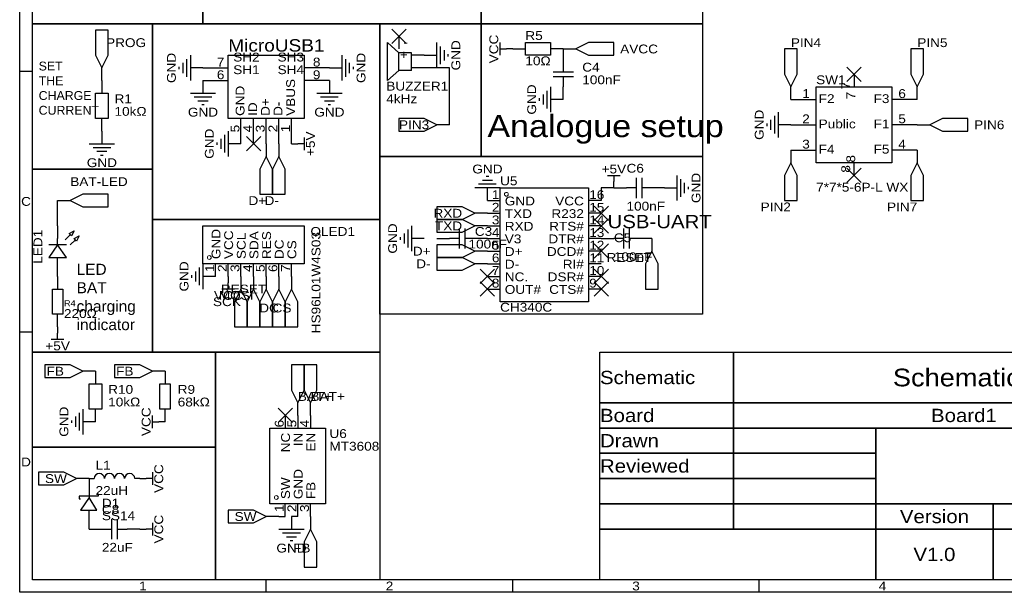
# Model space of a CAD drawing. Header units: millimetres. Extents: x 0 to 297, y 0 to 210.
# Tile 1 of 3: x 0 to 198, y 0 to 115. Entities that reach past the tile are written whole.
import ezdxf
from ezdxf.enums import TextEntityAlignment as Align

# ---------------------------------------------------------------- set-up
doc = ezdxf.new("R2010")
doc.units = ezdxf.units.MM
doc.header["$MEASUREMENT"] = 0
doc.styles.get("Standard").update_dxf_attribs({"font": 'arial.ttf'})

msp = doc.modelspace()

# ---------------------------------------------------------------- linework, layer by layer
at = {"color": 1, "true_color": 0xa00000}
for points in [[(0, 209.55), (297.18, 209.55), (297.18, 0), (0, 0)], [(2.54, 207.01), (294.64, 207.01), (294.64, 2.54), (2.54, 2.54)], [(16.51, 105.41), (17.78, 107.95), (17.78, 113.03), (15.24, 113.03), (15.24, 107.95)], [(101.6, 110.49), (106.68, 110.49), (106.68, 107.95), (101.6, 107.95)], [(111.76, 109.22), (114.3, 107.95), (119.38, 107.95), (119.38, 110.49), (114.3, 110.49)], [(154.94, 101.6), (156.21, 104.14), (156.21, 109.22), (153.67, 109.22), (153.67, 104.14)], [(180.34, 101.6), (181.61, 104.14), (181.61, 109.22), (179.07, 109.22), (179.07, 104.14)], [(41.91, 95.25), (41.91, 107.95), (57.15, 107.95), (57.15, 95.25)], [(160.02, 101.6), (175.26, 101.6), (175.26, 86.36), (160.02, 86.36)], [(15.24, 95.25), (15.24, 100.33), (17.78, 100.33), (17.78, 95.25)], [(83.82, 93.98), (81.28, 95.25), (76.2, 95.25), (76.2, 92.71), (81.28, 92.71)], [(182.88, 93.98), (185.42, 92.71), (190.5, 92.71), (190.5, 95.25), (185.42, 95.25)], [(49.53, 87.63), (48.26, 85.09), (48.26, 80.01), (50.8, 80.01), (50.8, 85.09)], [(52.07, 87.63), (50.8, 85.09), (50.8, 80.01), (53.34, 80.01), (53.34, 85.09)], [(154.94, 86.36), (153.67, 83.82), (153.67, 78.74), (156.21, 78.74), (156.21, 83.82)], [(180.34, 86.36), (179.07, 83.82), (179.07, 78.74), (181.61, 78.74), (181.61, 83.82)], [(96.52, 81.28), (114.3, 81.28), (114.3, 58.42), (96.52, 58.42)], [(10.16, 78.74), (12.7, 77.47), (17.78, 77.47), (17.78, 80.01), (12.7, 80.01)], [(91.44, 76.2), (88.9, 77.47), (83.82, 77.47), (83.82, 74.93), (88.9, 74.93)], [(36.83, 66.04), (36.83, 73.66), (57.15, 73.66), (57.15, 66.04)], [(91.44, 73.66), (88.9, 74.93), (83.82, 74.93), (83.82, 72.39), (88.9, 72.39)], [(10.92, 72.64), (10.41, 71.63), (9.91, 72.14)], [(11.94, 71.63), (11.43, 70.61), (10.92, 71.12)], [(9.4, 67.31), (7.62, 69.85), (5.84, 67.31)], [(91.44, 68.58), (88.9, 69.85), (83.82, 69.85), (83.82, 67.31), (88.9, 67.31)], [(91.44, 66.04), (88.9, 67.31), (83.82, 67.31), (83.82, 64.77), (88.9, 64.77)], [(127, 68.58), (125.73, 66.04), (125.73, 60.96), (128.27, 60.96), (128.27, 66.04)], [(6.6, 55.88), (6.6, 60.96), (8.64, 60.96), (8.64, 55.88)], [(44.45, 60.96), (43.18, 58.42), (43.18, 53.34), (45.72, 53.34), (45.72, 58.42)], [(46.99, 60.96), (45.72, 58.42), (45.72, 53.34), (48.26, 53.34), (48.26, 58.42)], [(49.53, 60.96), (48.26, 58.42), (48.26, 53.34), (50.8, 53.34), (50.8, 58.42)], [(52.07, 60.96), (50.8, 58.42), (50.8, 53.34), (53.34, 53.34), (53.34, 58.42)], [(54.61, 60.96), (53.34, 58.42), (53.34, 53.34), (55.88, 53.34), (55.88, 58.42)], [(12.7, 44.45), (10.16, 45.72), (5.08, 45.72), (5.08, 43.18), (10.16, 43.18)], [(26.67, 44.45), (24.13, 45.72), (19.05, 45.72), (19.05, 43.18), (24.13, 43.18)], [(55.88, 38.1), (57.15, 40.64), (57.15, 45.72), (54.61, 45.72), (54.61, 40.64)], [(58.42, 38.1), (59.69, 40.64), (59.69, 45.72), (57.15, 45.72), (57.15, 40.64)], [(13.97, 36.83), (13.97, 41.91), (16.51, 41.91), (16.51, 36.83)], [(28.19, 36.83), (28.19, 41.91), (30.23, 41.91), (30.23, 36.83)], [(50.29, 17.78), (50.29, 33.02), (61.47, 33.02), (61.47, 17.78)], [(11.43, 22.86), (8.89, 24.13), (3.81, 24.13), (3.81, 21.59), (8.89, 21.59)], [(15.49, 16.51), (13.97, 19.05), (12.19, 16.51)], [(49.53, 15.24), (46.99, 16.51), (41.91, 16.51), (41.91, 13.97), (46.99, 13.97)], [(58.42, 12.7), (57.15, 10.16), (57.15, 5.08), (59.69, 5.08), (59.69, 10.16)]]:
    msp.add_lwpolyline(points, close=True, dxfattribs=at)
at = {"color": 1, "true_color": 0x000000}
for points in [[(2.54, 142.24), (36.83, 142.24), (36.83, 114.3), (2.54, 114.3)], [(36.83, 142.24), (92.71, 142.24), (92.71, 114.3), (36.83, 114.3)], [(92.71, 142.24), (137.16, 142.24), (137.16, 114.3), (92.71, 114.3)], [(2.54, 114.3), (26.67, 114.3), (26.67, 85.09), (2.54, 85.09)], [(26.67, 114.3), (72.39, 114.3), (72.39, 74.93), (26.67, 74.93)], [(72.39, 114.3), (92.71, 114.3), (92.71, 87.63), (72.39, 87.63)], [(92.71, 114.3), (137.16, 114.3), (137.16, 87.63), (92.71, 87.63)], [(72.39, 87.63), (137.16, 87.63), (137.16, 55.88), (72.39, 55.88)], [(2.54, 85.09), (26.67, 85.09), (26.67, 48.26), (2.54, 48.26)], [(26.67, 74.93), (72.39, 74.93), (72.39, 48.26), (26.67, 48.26)], [(2.54, 48.26), (39.37, 48.26), (39.37, 29.21), (2.54, 29.21)], [(39.37, 48.26), (72.39, 48.26), (72.39, 2.54), (39.37, 2.54)], [(2.54, 29.21), (39.37, 29.21), (39.37, 2.54), (2.54, 2.54)]]:
    msp.add_lwpolyline(points, close=True, dxfattribs=at)
at = {"color": 1, "true_color": 0x999999}
for points in [[(77.64, 113.2), (74.76, 110.32)], [(74.76, 113.2), (77.64, 110.32)], [(169.08, 105.58), (166.2, 102.7)], [(166.2, 105.58), (169.08, 102.7)], [(48.43, 91.61), (45.55, 88.73)], [(45.55, 91.61), (48.43, 88.73)], [(169.08, 85.26), (166.2, 82.38)], [(166.2, 85.26), (169.08, 82.38)], [(118.28, 77.64), (115.4, 74.76)], [(115.4, 77.64), (118.28, 74.76)], [(118.28, 75.1), (115.4, 72.22)], [(115.4, 75.1), (118.28, 72.22)], [(118.28, 70.02), (115.4, 67.14)], [(115.4, 70.02), (118.28, 67.14)], [(95.42, 64.94), (92.54, 62.06)], [(92.54, 64.94), (95.42, 62.06)], [(118.28, 64.94), (115.4, 62.06)], [(115.4, 64.94), (118.28, 62.06)], [(95.42, 62.4), (92.54, 59.52)], [(92.54, 62.4), (95.42, 59.52)], [(118.28, 62.4), (115.4, 59.52)], [(115.4, 62.4), (118.28, 59.52)], [(54.78, 37), (51.9, 34.12)], [(51.9, 37), (54.78, 34.12)]]:
    msp.add_lwpolyline(points, dxfattribs=at)
at = {"color": 1, "true_color": 0x880000}
for points in [[(76.2, 111.76), (76.2, 109.22)], [(99.06, 109.22), (97.79, 109.22)], [(99.06, 109.22), (101.6, 109.22)], [(109.22, 109.22), (106.68, 109.22)], [(109.22, 109.22), (111.76, 109.22)], [(109.22, 109.22), (109.22, 106.68)], [(81.28, 107.95), (78.74, 107.95)], [(81.28, 107.95), (83.82, 107.95)], [(16.51, 102.87), (16.51, 105.41)], [(36.83, 105.41), (34.29, 105.41)], [(36.83, 105.41), (41.91, 105.41)], [(62.23, 105.41), (57.15, 105.41)], [(62.23, 105.41), (64.77, 105.41)], [(81.28, 105.41), (78.74, 105.41)], [(167.64, 104.14), (167.64, 101.6)], [(16.51, 102.87), (16.51, 100.33)], [(36.83, 102.87), (41.91, 102.87)], [(36.83, 102.87), (36.83, 100.33)], [(62.23, 102.87), (57.15, 102.87)], [(62.23, 102.87), (62.23, 100.33)], [(109.22, 99.06), (109.22, 101.6)], [(154.94, 99.06), (154.94, 101.6)], [(180.34, 99.06), (180.34, 101.6)], [(109.22, 99.06), (106.68, 99.06)], [(154.94, 99.06), (160.02, 99.06)], [(180.34, 99.06), (175.26, 99.06)], [(16.51, 92.71), (16.51, 95.25)], [(44.45, 90.17), (44.45, 95.25)], [(46.99, 90.17), (46.99, 95.25)], [(49.53, 90.17), (49.53, 95.25)], [(52.07, 90.17), (52.07, 95.25)], [(54.61, 90.17), (54.61, 95.25)], [(86.36, 93.98), (83.82, 93.98)], [(154.94, 93.98), (152.4, 93.98)], [(154.94, 93.98), (160.02, 93.98)], [(180.34, 93.98), (175.26, 93.98)], [(180.34, 93.98), (182.88, 93.98)], [(16.51, 92.71), (16.51, 90.17)], [(44.45, 90.17), (41.91, 90.17)], [(49.53, 90.17), (49.53, 87.63)], [(52.07, 90.17), (52.07, 87.63)], [(54.61, 90.17), (55.88, 90.17)], [(154.94, 88.9), (160.02, 88.9)], [(154.94, 88.9), (154.94, 86.36)], [(180.34, 88.9), (175.26, 88.9)], [(180.34, 88.9), (180.34, 86.36)], [(167.64, 83.82), (167.64, 86.36)], [(93.98, 78.74), (93.98, 81.28)], [(119.38, 81.28), (119.38, 82.55)], [(119.38, 81.28), (121.92, 81.28)], [(129.54, 81.28), (127, 81.28)], [(129.54, 81.28), (132.08, 81.28)], [(7.62, 78.74), (10.16, 78.74)], [(93.98, 78.74), (96.52, 78.74)], [(116.84, 78.74), (114.3, 78.74)], [(93.98, 76.2), (91.44, 76.2)], [(93.98, 76.2), (96.52, 76.2)], [(116.84, 76.2), (114.3, 76.2)], [(7.62, 73.66), (7.62, 71.12)], [(93.98, 73.66), (91.44, 73.66)], [(93.98, 73.66), (96.52, 73.66)], [(116.84, 73.66), (114.3, 73.66)], [(81.28, 71.12), (78.74, 71.12)], [(83.82, 71.12), (86.36, 71.12)], [(93.98, 71.12), (91.44, 71.12)], [(93.98, 71.12), (96.52, 71.12)], [(116.84, 71.12), (114.3, 71.12)], [(116.84, 71.12), (119.38, 71.12)], [(127, 71.12), (124.46, 71.12)], [(127, 71.12), (127, 68.58)], [(93.98, 68.58), (91.44, 68.58)], [(93.98, 68.58), (96.52, 68.58)], [(116.84, 68.58), (114.3, 68.58)], [(7.62, 63.5), (7.62, 66.04)], [(39.37, 63.5), (39.37, 66.04)], [(41.91, 63.5), (41.91, 66.04)], [(44.45, 63.5), (44.45, 66.04)], [(46.99, 63.5), (46.99, 66.04)], [(49.53, 63.5), (49.53, 66.04)], [(52.07, 63.5), (52.07, 66.04)], [(54.61, 63.5), (54.61, 66.04)], [(93.98, 66.04), (91.44, 66.04)], [(93.98, 66.04), (96.52, 66.04)], [(116.84, 66.04), (114.3, 66.04)], [(7.62, 63.5), (7.62, 60.96)], [(39.37, 63.5), (36.83, 63.5)], [(41.91, 63.5), (41.91, 62.23)], [(44.45, 63.5), (44.45, 60.96)], [(46.99, 63.5), (46.99, 60.96)], [(49.53, 63.5), (49.53, 60.96)], [(52.07, 63.5), (52.07, 60.96)], [(54.61, 63.5), (54.61, 60.96)], [(93.98, 63.5), (96.52, 63.5)], [(116.84, 63.5), (114.3, 63.5)], [(93.98, 60.96), (96.52, 60.96)], [(116.84, 60.96), (114.3, 60.96)], [(7.62, 53.34), (7.62, 55.88)], [(7.62, 53.34), (7.62, 52.07)], [(15.24, 44.45), (12.7, 44.45)], [(15.24, 44.45), (15.24, 41.91)], [(29.21, 44.45), (26.67, 44.45)], [(29.21, 44.45), (29.21, 41.91)], [(55.88, 35.56), (55.88, 38.1)], [(58.42, 35.56), (58.42, 38.1)], [(15.24, 34.29), (15.24, 36.83)], [(29.21, 34.29), (29.21, 36.83)], [(15.24, 34.29), (12.7, 34.29)], [(29.21, 34.29), (27.94, 34.29)], [(53.34, 35.56), (53.34, 33.02)], [(55.88, 35.56), (55.88, 33.02)], [(58.42, 35.56), (58.42, 33.02)], [(13.97, 22.86), (11.43, 22.86)], [(13.97, 22.86), (14.99, 22.86)], [(13.97, 22.86), (13.97, 19.05)], [(24.13, 22.86), (23.11, 22.86)], [(24.13, 22.86), (25.4, 22.86)], [(13.97, 12.7), (13.97, 16.51)], [(53.34, 15.24), (53.34, 17.78)], [(55.88, 15.24), (55.88, 17.78)], [(58.42, 15.24), (58.42, 17.78)], [(52.07, 15.24), (49.53, 15.24)], [(54.61, 15.24), (54.61, 12.7)], [(58.42, 15.24), (58.42, 12.7)], [(13.97, 12.7), (16.51, 12.7)], [(24.13, 12.7), (21.59, 12.7)], [(24.13, 12.7), (25.4, 12.7)]]:
    msp.add_lwpolyline(points, dxfattribs=at)
at = {"color": 1, "true_color": 0xa00000}
for points in [[(73.91, 102.87), (73.91, 110.49)], [(76.2, 108.46), (73.91, 110.49)], [(83.82, 105.41), (83.82, 110.49)], [(84.58, 106.17), (84.58, 109.73)], [(85.34, 106.93), (85.34, 108.97)], [(96.52, 107.95), (96.52, 110.49)], [(96.52, 109.22), (97.79, 109.22)], [(33.53, 107.19), (33.53, 103.63)], [(34.29, 107.95), (34.29, 102.87)], [(64.77, 102.87), (64.77, 107.95)], [(65.53, 103.63), (65.53, 107.19)], [(78.74, 108.46), (76.2, 108.46)], [(76.2, 104.9), (76.2, 108.46)], [(78.74, 104.9), (78.74, 108.46)], [(86.11, 107.7), (86.11, 108.2)], [(32, 105.66), (32, 105.16)], [(32.77, 106.43), (32.77, 104.39)], [(66.29, 104.39), (66.29, 106.43)], [(67.06, 105.16), (67.06, 105.66)], [(73.91, 102.87), (76.2, 104.9)], [(78.74, 104.9), (76.2, 104.9)], [(109.22, 106.68), (109.22, 104.65)], [(0, 104.78), (2.54, 104.78)], [(107.19, 104.65), (111.25, 104.65)], [(111.25, 103.63), (107.19, 103.63)], [(109.22, 103.63), (109.22, 101.6)], [(106.68, 101.6), (106.68, 96.52)], [(34.29, 100.33), (39.37, 100.33)], [(35.05, 99.57), (38.61, 99.57)], [(59.69, 100.33), (64.77, 100.33)], [(60.45, 99.57), (64.01, 99.57)], [(104.39, 99.31), (104.39, 98.81)], [(105.16, 100.08), (105.16, 98.04)], [(105.92, 100.84), (105.92, 97.28)], [(35.81, 98.81), (37.85, 98.81)], [(36.58, 98.04), (37.08, 98.04)], [(61.21, 98.81), (63.25, 98.81)], [(61.98, 98.04), (62.48, 98.04)], [(150.88, 95), (150.88, 92.96)], [(151.64, 95.76), (151.64, 92.2)], [(152.4, 96.52), (152.4, 91.44)], [(150.11, 94.23), (150.11, 93.73)], [(40.39, 91.19), (40.39, 89.15)], [(41.15, 91.95), (41.15, 88.39)], [(41.91, 92.71), (41.91, 87.63)], [(57.15, 91.44), (57.15, 88.9)], [(13.97, 90.17), (19.05, 90.17)], [(14.73, 89.41), (18.29, 89.41)], [(39.62, 90.42), (39.62, 89.92)], [(57.15, 90.17), (55.88, 90.17)], [(15.49, 88.65), (17.53, 88.65)], [(16.26, 87.88), (16.76, 87.88)], [(94.23, 83.57), (93.73, 83.57)], [(118.11, 83.82), (120.65, 83.82)], [(119.38, 83.82), (119.38, 82.55)], [(123.95, 79.25), (123.95, 83.31)], [(124.97, 83.31), (124.97, 79.25)], [(132.08, 78.74), (132.08, 83.82)], [(96.52, 81.28), (91.44, 81.28)], [(95.76, 82.04), (92.2, 82.04)], [(95, 82.8), (92.96, 82.8)], [(123.95, 81.28), (121.92, 81.28)], [(127, 81.28), (124.97, 81.28)], [(132.84, 79.5), (132.84, 83.06)], [(133.6, 80.26), (133.6, 82.3)], [(134.37, 81.03), (134.37, 81.53)], [(78.74, 73.66), (78.74, 68.58)], [(9.14, 70.87), (10.16, 71.88)], [(76.45, 71.37), (76.45, 70.87)], [(77.22, 72.14), (77.22, 70.1)], [(77.98, 72.9), (77.98, 69.34)], [(88.39, 69.09), (88.39, 73.15)], [(89.41, 73.15), (89.41, 69.09)], [(121.41, 69.09), (121.41, 73.15)], [(122.43, 73.15), (122.43, 69.09)], [(9.4, 69.85), (5.84, 69.85)], [(7.62, 69.85), (7.62, 71.12)], [(10.16, 69.85), (11.18, 70.87)], [(88.39, 71.12), (86.36, 71.12)], [(91.44, 71.12), (89.41, 71.12)], [(121.41, 71.12), (119.38, 71.12)], [(124.46, 71.12), (122.43, 71.12)], [(7.62, 66.04), (7.62, 67.31)], [(36.83, 66.04), (36.83, 60.96)], [(34.54, 63.75), (34.54, 63.25)], [(35.31, 64.52), (35.31, 62.48)], [(36.07, 65.28), (36.07, 61.72)], [(41.91, 60.96), (41.91, 62.23)], [(43.18, 60.96), (40.64, 60.96)], [(0, 52.39), (2.54, 52.39)], [(7.62, 50.8), (7.62, 52.07)], [(8.89, 50.8), (6.35, 50.8)], [(116.59, 48.26), (143.45, 48.26)], [(116.59, 38.1), (116.59, 48.26)], [(143.45, 48.26), (143.45, 38.1)], [(143.45, 48.26), (235.98, 48.26)], [(143.45, 38.1), (143.45, 48.26)], [(143.45, 38.1), (116.59, 38.1)], [(116.59, 38.1), (143.45, 38.1)], [(116.59, 33.02), (116.59, 38.1)], [(235.98, 38.1), (143.45, 38.1)], [(143.45, 38.1), (143.45, 33.02)], [(143.45, 38.1), (235.98, 38.1)], [(143.45, 33.02), (143.45, 38.1)], [(11.94, 36.07), (11.94, 32.51)], [(12.7, 36.83), (12.7, 31.75)], [(10.41, 34.54), (10.41, 34.04)], [(11.18, 35.31), (11.18, 33.27)], [(26.67, 33.02), (26.67, 35.56)], [(26.67, 34.29), (27.94, 34.29)], [(143.45, 33.02), (116.59, 33.02)], [(116.59, 33.02), (143.45, 33.02)], [(116.59, 27.94), (116.59, 33.02)], [(235.98, 33.02), (143.45, 33.02)], [(143.45, 33.02), (143.45, 27.94)], [(143.45, 33.02), (172.02, 33.02)], [(143.45, 27.94), (143.45, 33.02)], [(172.02, 33.02), (172.02, 27.94)], [(172.02, 33.02), (294.64, 33.02)], [(172.02, 17.78), (172.02, 33.02)], [(143.45, 27.94), (116.59, 27.94)], [(116.59, 27.94), (143.45, 27.94)], [(116.59, 22.86), (116.59, 27.94)], [(172.02, 27.94), (143.45, 27.94)], [(143.45, 27.94), (143.45, 22.86)], [(143.45, 27.94), (172.02, 27.94)], [(143.45, 22.86), (143.45, 27.94)], [(172.02, 27.94), (172.02, 22.86)], [(26.67, 24.13), (26.67, 21.59)], [(26.67, 22.86), (25.4, 22.86)], [(143.45, 22.86), (116.59, 22.86)], [(116.59, 22.86), (143.45, 22.86)], [(116.59, 17.78), (116.59, 22.86)], [(172.02, 22.86), (143.45, 22.86)], [(143.45, 22.86), (143.45, 17.78)], [(143.45, 22.86), (172.02, 22.86)], [(143.45, 17.78), (143.45, 22.86)], [(172.02, 22.86), (172.02, 17.78)], [(15.49, 19.81), (15.75, 19.81), (15.75, 19.3), (11.94, 19.3), (11.94, 18.8), (12.19, 18.8)], [(143.45, 17.78), (116.59, 17.78)], [(116.59, 17.78), (143.45, 17.78)], [(116.59, 12.7), (116.59, 17.78)], [(172.02, 17.78), (143.45, 17.78)], [(143.45, 17.78), (143.45, 12.7)], [(143.45, 17.78), (172.02, 17.78)], [(143.45, 12.7), (143.45, 17.78)], [(294.64, 17.78), (172.02, 17.78)], [(172.02, 17.78), (172.02, 12.7)], [(172.02, 17.78), (195.56, 17.78)], [(172.02, 12.7), (172.02, 17.78)], [(195.56, 17.78), (195.56, 12.7)], [(195.56, 17.78), (214.43, 17.78)], [(195.56, 12.7), (195.56, 17.78)], [(18.54, 10.67), (18.54, 14.73)], [(19.56, 14.73), (19.56, 10.67)], [(26.67, 13.97), (26.67, 11.43)], [(16.51, 12.7), (18.54, 12.7)], [(19.56, 12.7), (21.59, 12.7)], [(26.67, 12.7), (25.4, 12.7)], [(52.07, 12.7), (57.15, 12.7)], [(52.83, 11.94), (56.39, 11.94)], [(143.45, 12.7), (116.59, 12.7)], [(116.59, 12.7), (172.02, 12.7)], [(116.59, 2.54), (116.59, 12.7)], [(172.02, 12.7), (143.45, 12.7)], [(195.56, 12.7), (172.02, 12.7)], [(172.02, 12.7), (172.02, 2.54)], [(172.02, 12.7), (195.56, 12.7)], [(172.02, 2.54), (172.02, 12.7)], [(214.43, 12.7), (195.56, 12.7)], [(195.56, 12.7), (195.56, 2.54)], [(195.56, 12.7), (214.43, 12.7)], [(195.56, 2.54), (195.56, 12.7)], [(53.59, 11.18), (55.63, 11.18)], [(54.36, 10.41), (54.86, 10.41)], [(49.53, 0), (49.53, 2.54)], [(99.06, 0), (99.06, 2.54)], [(172.02, 2.54), (116.59, 2.54)], [(148.59, 0), (148.59, 2.54)], [(195.56, 2.54), (172.02, 2.54)], [(214.43, 2.54), (195.56, 2.54)]]:
    msp.add_lwpolyline(points, dxfattribs=at)
at = {"color": 1, "true_color": 0x008800}
for points in [[(86.36, 105.41), (81.28, 105.41)], [(86.36, 93.98), (86.36, 105.41)], [(119.38, 81.28), (116.84, 81.28)], [(116.84, 81.28), (116.84, 78.74)], [(7.62, 73.66), (7.62, 78.74)], [(52.07, 15.24), (53.34, 15.24)], [(55.88, 15.24), (54.61, 15.24)]]:
    msp.add_lwpolyline(points, dxfattribs=at)
at = {"color": 1, "lineweight": 0, "true_color": 0xa00000}
for centre in [(97.79, 80.01), (38.1, 67.31), (51.56, 19.05), (51.56, 19.05)]:
    msp.add_circle(centre, 0.381, dxfattribs=at)
at = {"color": 1, "true_color": 0xa00000}
for centre in [(16, 22.86), (18.03, 22.86), (20.07, 22.86), (22.1, 22.86)]:
    msp.add_arc(centre, 1.02, 359.7135, 539.7135, dxfattribs=at)

# ---------------------------------------------------------------- texts
at = {"color": 1, "true_color": 0x000080, "width": 1.1}
for s, height, p in [('R5', 1.778, (101.6, 110.49)), ('MicroUSB1', 2.489, (41.91, 107.95)), ('C4', 1.778, (113.03, 104.14)), ('SW1', 1.778, (160.02, 101.6)), ('BUZZER1', 1.778, (73.66, 100.33)), ('R1', 1.778, (19.05, 97.79)), ('C6', 1.778, (121.92, 83.82)), ('U5', 1.778, (96.52, 81.28)), ('OLED1', 1.778, (58.42, 71.12)), ('C3', 1.778, (91.44, 71.12)), ('C5', 1.778, (119.38, 69.85)), ('R4', 1.2, (8.89, 57.15)), ('R10', 1.778, (17.78, 39.37)), ('U6', 1.778, (62.23, 30.48)), ('L1', 1.778, (15.24, 24.13)), ('D1', 1.778, (16.51, 16.51)), ('C8', 1.778, (16.51, 15.24))]:
    msp.add_text(s, height=height, dxfattribs=at).set_placement(p, align=Align.BOTTOM_LEFT)
for s, p in [('PROG', (25.4, 110.49)), ('D+', (49.53, 78.74)), ('D-', (52.07, 78.74)), ('PIN2', (154.94, 77.47)), ('PIN7', (180.34, 77.47)), ('RXD', (88.9, 76.2)), ('TXD', (88.9, 73.66)), ('D+', (82.55, 68.58)), ('RESET', (127, 67.31)), ('D-', (82.55, 66.04)), ('RESET', (49.53, 60.96)), ('MOSI', (46.99, 59.69)), ('SCK', (44.45, 58.42)), ('DC', (52.07, 57.15)), ('CS', (54.61, 57.15)), ('FB', (8.89, 44.45)), ('FB', (22.86, 44.45)), ('FB', (58.42, 8.89))]:
    msp.add_text(s, height=1.778, dxfattribs=at).set_placement(p, align=Align.MIDDLE_RIGHT)
for s, p in [('VCC', (95.25, 109.22)), ('GND', (87.63, 107.95)), ('GND', (30.48, 105.41)), ('GND', (68.58, 105.41)), ('GND', (102.87, 99.06)), ('GND', (148.59, 93.98)), ('GND', (38.1, 90.17)), ('+5V', (58.42, 90.17)), ('GND', (135.89, 81.28)), ('GND', (74.93, 71.12)), ('GND', (33.02, 63.5)), ('GND', (8.89, 34.29)), ('VCC', (25.4, 34.29)), ('VCC', (27.94, 22.86)), ('VCC', (27.94, 12.7))]:
    msp.add_text(s, height=1.778, rotation=90, dxfattribs=at).set_placement(p, align=Align.MIDDLE_CENTER)
for s, p in [('PIN4', (154.94, 110.49)), ('PIN5', (180.34, 110.49)), ('AVCC', (120.65, 109.22)), ('PIN3', (76.2, 93.98)), ('PIN6', (191.77, 93.98)), ('BAT-LED', (10.16, 82.55)), ('BAT+', (55.88, 39.37)), ('BAT+', (58.42, 39.37)), ('SW', (5.08, 22.86)), ('SW', (43.18, 15.24))]:
    msp.add_text(s, height=1.778, dxfattribs=at).set_placement(p, align=Align.MIDDLE_LEFT)
at = {"color": 1, "true_color": 0x000000, "width": 1.1}
for s, height, p in [('-', 1.78, (77.98, 109.2)), ('7', 1.78, (41.13, 105.16)), ('SH3', 1.778, (57.13, 106.17)), ('+', 1.78, (77.98, 106.66)), ('6', 1.78, (41.13, 102.62)), ('SH4', 1.778, (57.13, 103.63)), ('1', 1.78, (158.75, 98.83)), ('F3', 1.778, (174.75, 97.81)), ('2', 1.78, (158.75, 93.75)), ('F1', 1.778, (174.75, 92.73)), ('3', 1.78, (158.75, 88.67)), ('F5', 1.778, (174.75, 87.65)), ('1', 1.78, (96.39, 78.51)), ('VCC', 1.778, (113.36, 77.24)), ('2', 1.78, (96.39, 75.97)), ('3', 1.78, (96.39, 73.43)), ('R232', 1.778, (113.36, 74.7)), ('4', 1.78, (96.39, 70.89)), ('RTS#', 1.778, (113.36, 72.16)), ('DTR#', 1.778, (113.36, 69.62)), ('5', 1.78, (96.39, 68.35)), ('DCD#', 1.778, (113.36, 67.08)), ('6', 1.78, (96.39, 65.81)), ('7', 1.78, (96.39, 63.27)), ('RI#', 1.778, (113.36, 64.54)), ('DSR#', 1.778, (113.36, 62)), ('8', 1.78, (96.39, 60.73)), ('CTS#', 1.778, (113.36, 59.46))]:
    msp.add_text(s, height=height, dxfattribs=at).set_placement(p, align=Align.BOTTOM_RIGHT)
for s, height, p in [('SH2', 1.778, (42.9, 106.17)), ('8', 1.78, (58.91, 105.16)), ('SH1', 1.778, (42.9, 103.63)), ('9', 1.78, (58.91, 102.62)), ('6', 1.78, (176.53, 98.83)), ('F2', 1.778, (160.53, 97.81)), ('Analogue setup', 4.445, (93.98, 90.17)), ('Public', 1.778, (160.53, 92.73)), ('5', 1.78, (176.53, 93.75)), ('4', 1.78, (176.53, 88.67)), ('F4', 1.778, (160.53, 87.65)), ('GND', 1.778, (97.46, 77.24)), ('16', 1.778, (114.43, 78.51)), ('15', 1.778, (114.43, 75.97)), ('TXD', 1.778, (97.46, 74.7)), ('14', 1.778, (114.43, 73.43)), ('USB-UART', 2.667, (118.11, 72.39)), ('RXD', 1.778, (97.46, 72.16)), ('13', 1.778, (114.43, 70.89)), ('V3', 1.778, (97.46, 69.62)), ('D+', 1.778, (97.46, 67.08)), ('12', 1.778, (114.43, 68.35)), ('11', 1.778, (114.43, 65.81)), ('D-', 1.778, (97.46, 64.54)), ('10', 1.778, (114.43, 63.27)), ('NC.', 1.778, (97.46, 62)), ('OUT#', 1.778, (97.46, 59.46)), ('9', 1.78, (114.43, 60.73))]:
    msp.add_text(s, height=height, dxfattribs=at).set_placement(p, align=Align.BOTTOM_LEFT)
at = {"color": 1, "true_color": 0x0000ff, "width": 1.1}
for s, p in [('10Ω', (101.6, 105.41)), ('100nF', (113.03, 101.6)), ('4kHz', (73.66, 97.79)), ('10kΩ', (19.05, 95.25)), ('7*7*5-6P-L WX', (160.02, 80.01)), ('100nF', (121.92, 76.2)), ('100nF', (90.17, 68.58)), ('100nF', (119.38, 66.04)), ('CH340C', (96.52, 55.88)), ('220Ω', (8.89, 54.61)), ('R9', (31.75, 39.37)), ('10kΩ', (17.78, 36.83)), ('68kΩ', (31.75, 36.83)), ('MT3608', (62.23, 27.94)), ('22uH', (15.24, 19.05)), ('SS14', (16.51, 13.97)), ('22uF', (16.51, 7.62))]:
    msp.add_text(s, height=1.778, dxfattribs=at).set_placement(p, align=Align.BOTTOM_LEFT)
at = {"color": 1, "true_color": 0x000000, "width": 1.1}
for s, height, p in [('GND', 1.778, (45.7, 95.76)), ('VBUS', 1.778, (55.86, 95.76)), ('7', 1.78, (167.39, 101.11)), ('D+', 1.778, (50.78, 95.76)), ('ID', 1.778, (48.24, 95.76)), ('D-', 1.778, (53.32, 95.76)), ('8', 1.78, (168.4, 86.38)), ('GND', 1.778, (40.87, 66.98)), ('VCC', 1.778, (43.41, 66.98)), ('SCL', 1.778, (45.95, 66.98)), ('SDA', 1.778, (48.49, 66.98)), ('RES', 1.778, (51.03, 66.98)), ('DC', 1.778, (53.57, 66.98)), ('CS', 1.778, (56.11, 66.98)), ('6', 1.78, (53.57, 33.15)), ('5', 1.78, (56.11, 33.15)), ('4', 1.78, (58.65, 33.15)), ('GND', 1.778, (57.38, 18.72)), ('SW', 1.778, (54.84, 18.72)), ('FB', 1.778, (59.92, 18.72))]:
    msp.add_text(s, height=height, rotation=90, dxfattribs=at).set_placement(p, align=Align.BOTTOM_LEFT)
for s, height, p in [('7', 1.78, (168.4, 100.61)), ('5', 1.78, (44.68, 93.98)), ('4', 1.78, (47.22, 93.98)), ('3', 1.78, (49.76, 93.98)), ('2', 1.78, (52.3, 93.98)), ('1', 1.78, (54.84, 93.98)), ('8', 1.78, (167.39, 85.87)), ('1', 1.78, (39.6, 65.91)), ('2', 1.78, (42.14, 65.91)), ('3', 1.78, (44.68, 65.91)), ('4', 1.78, (47.22, 65.91)), ('5', 1.78, (49.76, 65.91)), ('6', 1.78, (52.3, 65.91)), ('7', 1.78, (54.84, 65.91)), ('NC', 1.778, (54.84, 32.08)), ('IN', 1.778, (57.38, 32.08)), ('EN', 1.778, (59.92, 32.08)), ('1', 1.78, (53.57, 17.65)), ('2', 1.78, (56.11, 17.65)), ('3', 1.78, (58.65, 17.65))]:
    msp.add_text(s, height=height, rotation=90, dxfattribs=at).set_placement(p, align=Align.BOTTOM_RIGHT)
at = {"color": 1, "true_color": 0x000080, "width": 1.1}
for s, p in [('GND', (36.83, 96.52)), ('GND', (62.23, 96.52)), ('GND', (16.51, 86.36)), ('GND', (93.98, 85.09)), ('+5V', (119.38, 85.09)), ('VCC', (41.91, 59.69)), ('+5V', (7.62, 49.53)), ('GND', (54.61, 8.89))]:
    msp.add_text(s, height=1.778, dxfattribs=at).set_placement(p, align=Align.MIDDLE_CENTER)
at = {"color": 1, "true_color": 0xa00000, "width": 1.1}
for s, height, p in [('C', 1.78, (1.27, 78.58)), ('Schematic1', 3.556, (189.71, 43.18)), ('Board1', 2.667, (189.71, 35.56)), ('D', 1.78, (1.27, 26.19)), ('Version', 2.667, (183.79, 15.24)), ('V1.0', 2.667, (183.79, 7.62)), ('1', 1.78, (24.77, 1.27)), ('2', 1.78, (74.3, 1.27)), ('3', 1.78, (123.83, 1.27)), ('4', 1.78, (173.35, 1.27))]:
    msp.add_text(s, height=height, dxfattribs=at).set_placement(p, align=Align.MIDDLE_CENTER)
at = {"color": 1, "true_color": 0x000080, "width": 1.1}
msp.add_text('LED1', height=1.778, rotation=90, dxfattribs=at).set_placement((5.08, 66.04), align=Align.BOTTOM_LEFT)
at = {"color": 1, "true_color": 0x0000ff, "width": 1.1}
msp.add_text('HS96L01W4S03', height=1.778, rotation=90, dxfattribs=at).set_placement((60.96, 52.07), align=Align.BOTTOM_LEFT)
at = {"color": 1, "true_color": 0xa00000, "width": 1.1}
for s, p in [('Schematic', (116.59, 43.18)), ('Board', (116.59, 35.56)), ('Drawn', (116.59, 30.48)), ('Reviewed', (116.59, 25.4))]:
    msp.add_text(s, height=2.667, dxfattribs=at).set_placement(p, align=Align.MIDDLE_LEFT)
at = {"width": 1.1, "attachment_point": 1}
for s, insert, char_height in [('SET THE\\PCHARGE\\PCURRENT', (3.81, 106.68), 1.778), ('LED BAT\\Pcharging\\Pindicator', (11.43, 66.04), 2.222)]:
    msp.add_mtext(s, dxfattribs=dict(at, insert=insert, char_height=char_height))

doc.saveas('drawing.dxf')
